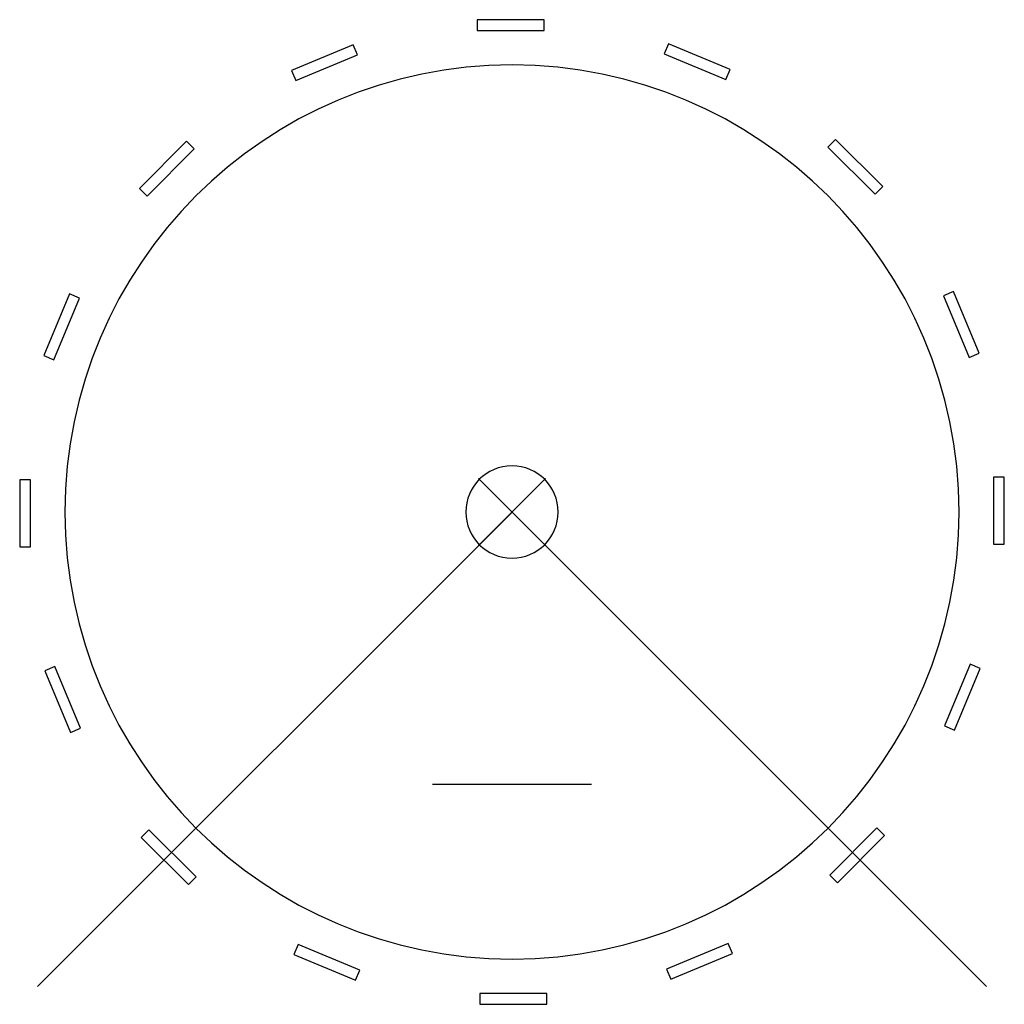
# Model space of a CAD drawing. Header units: inches. Extents: x -14.7 to 14.7, y -14.7 to 14.7.
import ezdxf

# ---------------------------------------------------------------- set-up
doc = ezdxf.new("R2010")
doc.units = ezdxf.units.IN
doc.header["$MEASUREMENT"] = 0
doc.header["$PDMODE"] = 3
doc.header["$PDSIZE"] = -5
doc.linetypes.add('CENTER', pattern=[2, 1.25, -0.25, 0.25, -0.25])
for name, color, linetype in [('center', 2, 'CENTER'), ('EPC2_AD16F-C_CONNECTORS', 5, 'Continuous'), ('TPC_Gantry', 8, 'Continuous')]:
    doc.layers.add(name, color=color, linetype=linetype)

msp = doc.modelspace()

# ---------------------------------------------------------------- linework, layer by layer
at = {"extrusion": (5.6655e-16, 0, -1)}
for q in [(-14.142, -14.142, -17.913), (14.142, -14.142, -17.913)]:
    msp.add_line((0, 0, -17.913), q, dxfattribs=at)
at = {"extrusion": (1.22461e-16, 0, -1)}
msp.add_circle((0, 0, 17.913), 13.327, dxfattribs=at)
at = {"linetype": 'Continuous', "extrusion": (0, 1, -2.22045e-16)}
msp.add_point((0, 0), dxfattribs=at)
at = {"layer": 'center', "color": 2, "linetype": 'CENTER', "extrusion": (0.99999, 0.004363, 2.15398e-16)}
msp.add_line((0, 0, 12.598), (0, 0, -52.693), dxfattribs=at)
at = {"layer": 'EPC2_AD16F-C_CONNECTORS', "linetype": 'Continuous', "elevation": 22.353}
for points in [[(0.956, 14.353), (0.956, 14.678), (-1.034, 14.678), (-1.034, 14.353)], [(-4.609, 13.626), (-4.733, 13.926), (-6.572, 13.165), (-6.448, 12.865)], [(6.376, 12.894), (6.5, 13.195), (4.662, 13.956), (4.538, 13.656)], [(-9.473, 10.825), (-9.703, 11.055), (-11.11, 9.648), (-10.88, 9.418)], [(10.825, 9.473), (11.055, 9.703), (9.648, 11.11), (9.418, 10.88)], [(-12.894, 6.376), (-13.195, 6.5), (-13.956, 4.662), (-13.656, 4.538)], [(13.626, 4.609), (13.926, 4.733), (13.165, 6.572), (12.865, 6.448)], [(-14.353, 0.956), (-14.678, 0.956), (-14.678, -1.034), (-14.353, -1.034)], [(14.353, -0.956), (14.678, -0.956), (14.678, 1.034), (14.353, 1.034)], [(-13.626, -4.609), (-13.926, -4.733), (-13.165, -6.572), (-12.865, -6.448)], [(12.894, -6.376), (13.195, -6.5), (13.956, -4.662), (13.656, -4.538)], [(-10.825, -9.473), (-11.055, -9.703), (-9.648, -11.11), (-9.418, -10.88)], [(9.473, -10.825), (9.703, -11.055), (11.11, -9.648), (10.88, -9.418)], [(-6.376, -12.894), (-6.5, -13.195), (-4.662, -13.956), (-4.538, -13.656)], [(4.609, -13.626), (4.733, -13.926), (6.572, -13.165), (6.448, -12.865)], [(-0.956, -14.353), (-0.956, -14.678), (1.034, -14.678), (1.034, -14.353)]]:
    msp.add_lwpolyline(points, close=True, dxfattribs=at)
at = {"layer": 'EPC2_AD16F-C_CONNECTORS', "linetype": 'Continuous', "extrusion": (1.62003e-15, -4.51064e-16, -1), "elevation": 22.353}
msp.add_lwpolyline([(-0.956, 14.353), (-0.956, 14.678), (1.034, 14.678), (1.034, 14.353)], close=True, dxfattribs=at)
at = {"layer": 'EPC2_AD16F-C_CONNECTORS', "linetype": 'Continuous', "extrusion": (1.64323e-15, -1.23626e-16, -1), "elevation": 22.353}
msp.add_lwpolyline([(4.609, 13.626), (4.733, 13.926), (6.572, 13.165), (6.448, 12.865)], close=True, dxfattribs=at)
at = {"layer": 'EPC2_AD16F-C_CONNECTORS', "linetype": 'Continuous', "extrusion": (1.47329e-15, -7.44699e-16, -1), "elevation": 22.353}
msp.add_lwpolyline([(-6.376, 12.894), (-6.5, 13.195), (-4.662, 13.956), (-4.538, 13.656)], close=True, dxfattribs=at)
at = {"layer": 'EPC2_AD16F-C_CONNECTORS', "linetype": 'Continuous', "extrusion": (1.53936e-15, 1.87768e-16, -1), "elevation": 22.353}
msp.add_lwpolyline([(9.473, 10.825), (9.703, 11.055), (11.11, 9.648), (10.88, 9.418)], close=True, dxfattribs=at)
at = {"layer": 'EPC2_AD16F-C_CONNECTORS', "linetype": 'Continuous', "extrusion": (1.22534e-15, -9.59826e-16, -1), "elevation": 22.353}
msp.add_lwpolyline([(-10.825, 9.473), (-11.055, 9.703), (-9.648, 11.11), (-9.418, 10.88)], close=True, dxfattribs=at)
at = {"layer": 'EPC2_AD16F-C_CONNECTORS', "linetype": 'Continuous', "extrusion": (1.32424e-15, 4.35709e-16, -1), "elevation": 22.353}
msp.add_lwpolyline([(12.894, 6.376), (13.195, 6.5), (13.956, 4.662), (13.656, 4.538)], close=True, dxfattribs=at)
at = {"layer": 'EPC2_AD16F-C_CONNECTORS', "linetype": 'Continuous', "extrusion": (9.13951e-16, -1.06369e-15, -1), "elevation": 22.353}
msp.add_lwpolyline([(-13.626, 4.609), (-13.926, 4.733), (-13.165, 6.572), (-12.865, 6.448)], close=True, dxfattribs=at)
at = {"layer": 'EPC2_AD16F-C_CONNECTORS', "linetype": 'Continuous', "extrusion": (1.0306e-15, 5.82451e-16, -1), "elevation": 22.353}
msp.add_lwpolyline([(14.353, 0.956), (14.678, 0.956), (14.678, -1.034), (14.353, -1.034)], close=True, dxfattribs=at)
at = {"layer": 'EPC2_AD16F-C_CONNECTORS', "linetype": 'Continuous', "extrusion": (5.86512e-16, -1.04049e-15, -1), "elevation": 22.353}
msp.add_lwpolyline([(-14.353, -0.956), (-14.678, -0.956), (-14.678, 1.034), (-14.353, 1.034)], close=True, dxfattribs=at)
at = {"layer": 'EPC2_AD16F-C_CONNECTORS', "linetype": 'Continuous', "extrusion": (7.03163e-16, 6.05655e-16, -1), "elevation": 22.353}
msp.add_lwpolyline([(13.626, -4.609), (13.926, -4.733), (13.165, -6.572), (12.865, -6.448)], close=True, dxfattribs=at)
at = {"layer": 'EPC2_AD16F-C_CONNECTORS', "linetype": 'Continuous', "extrusion": (2.92878e-16, -8.93749e-16, -1), "elevation": 22.353}
msp.add_lwpolyline([(-12.894, -6.376), (-13.195, -6.5), (-13.956, -4.662), (-13.656, -4.538)], close=True, dxfattribs=at)
at = {"layer": 'EPC2_AD16F-C_CONNECTORS', "linetype": 'Continuous', "extrusion": (3.9177e-16, 5.01786e-16, -1), "elevation": 22.353}
msp.add_lwpolyline([(10.825, -9.473), (11.055, -9.703), (9.648, -11.11), (9.418, -10.88)], close=True, dxfattribs=at)
at = {"layer": 'EPC2_AD16F-C_CONNECTORS', "linetype": 'Continuous', "extrusion": (7.77511e-17, -6.45807e-16, -1), "elevation": 22.353}
msp.add_lwpolyline([(-9.473, -10.825), (-9.703, -11.055), (-11.11, -9.648), (-10.88, -9.418)], close=True, dxfattribs=at)
at = {"layer": 'EPC2_AD16F-C_CONNECTORS', "linetype": 'Continuous', "extrusion": (1.43828e-16, 2.86659e-16, -1), "elevation": 22.353}
msp.add_lwpolyline([(6.376, -12.894), (6.5, -13.195), (4.662, -13.956), (4.538, -13.656)], close=True, dxfattribs=at)
at = {"layer": 'EPC2_AD16F-C_CONNECTORS', "linetype": 'Continuous', "extrusion": (-2.61173e-17, -3.34414e-16, -1), "elevation": 22.353}
msp.add_lwpolyline([(-4.609, -13.626), (-4.733, -13.926), (-6.572, -13.165), (-6.448, -12.865)], close=True, dxfattribs=at)
at = {"layer": 'EPC2_AD16F-C_CONNECTORS', "linetype": 'Continuous', "extrusion": (-2.91409e-18, -6.97523e-18, -1), "elevation": 22.353}
msp.add_lwpolyline([(0.956, -14.353), (0.956, -14.678), (-1.034, -14.678), (-1.034, -14.353)], close=True, dxfattribs=at)
at = {"layer": 'TPC_Gantry', "linetype": 'Continuous', "extrusion": (-1, -3.51282e-16, -5.40919e-16)}
msp.add_line((2.375, -8.125, -36.62), (-2.375, -8.125, -36.62), dxfattribs=at)
at = {"layer": 'TPC_Gantry', "linetype": 'Continuous', "extrusion": (2.19291e-16, -4.46364e-16, -1)}
msp.add_circle((0, 0, 43.669), 1.378, dxfattribs=at)

doc.saveas('drawing.dxf')
